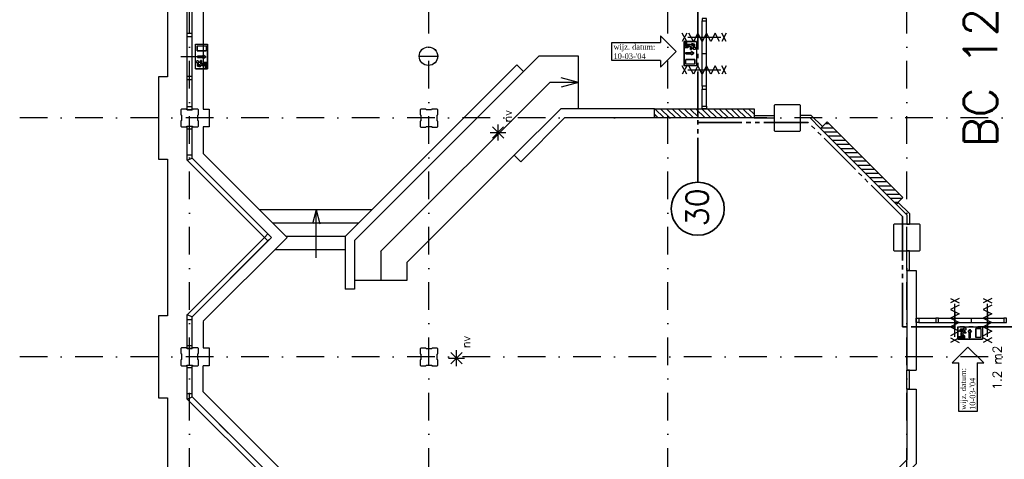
# Model space of a CAD drawing. Extents: x 36324 to 146208, y -50294 to 26426.
# Tile 2 of 39: x 36324 to 58564, y -26520 to -16580. Entities that reach past the tile are written whole.
import ezdxf
from ezdxf.enums import TextEntityAlignment as Align

# ---------------------------------------------------------------- set-up
doc = ezdxf.new("R2010")
doc.units = 0
doc.header["$LTSCALE"] = 100
doc.linetypes.add('B0302', pattern=[12.5, 6.25, -3.125, 0, -3.125])
doc.linetypes.add('B0804', pattern=[15, 10, -1, 1, -1, 1, -1])
for name, color, linetype in [('Bouwkundig', 253, 'CONTINUOUS'), ('Bouwkundig hatch', 254, 'CONTINUOUS'), ('Bouwkundig tekst', 252, 'CONTINUOUS'), ('Stramien', 252, 'B0302')]:
    doc.layers.add(name, color=color, linetype=linetype)
doc.layers.add('brandscheiding', color=40, linetype='B0804', lineweight=35)
doc.styles.add('bouwk tekst', font='romans.shx')
doc.styles.get("Standard").update_dxf_attribs({"font": 'romans.shx'})

msp = doc.modelspace()

# ---------------------------------------------------------------- hatches: boundary and pattern name
at = {"layer": 'Bouwkundig hatch', "linetype": 'Continuous'}
h = msp.add_hatch(dxfattribs=at)
h.set_pattern_fill('ANSI31', color=256, scale=750, angle=90, style=0)
h.set_pattern_definition([(135, (55777.52, -168084.84), (-66.29126, -66.29126), [])])
h.paths.add_polyline_path([(50662.8, -18592.7), (50662.8, -18802.7), (52912.8, -18802.7), (52912.8, -18592.7)])
h = msp.add_hatch(dxfattribs=at)
h.set_pattern_fill('ANSI31', color=256, scale=750, angle=135, style=0)
h.set_pattern_definition([(180, (55777.52, -168084.84), (-2e-14, -93.75), [])])
h.paths.add_polyline_path([(54562.8, -18891.7), (54414.8, -19040.2), (56125.8, -20751.7), (56274.8, -20603.2)])

# ---------------------------------------------------------------- linework, layer by layer
at = {"layer": 'Bouwkundig', "linetype": 'Continuous'}
for p, q in [((39662.3, -14333.2), (39662.3, -17873.2)), ((40106.3, -18618.2), (40106.3, -15229.2)), ((40220.3, -18618.2), (40220.3, -15276.2)), ((40470.3, -15330.2), (40470.3, -18603.2)), ((40220.3, -16896.2), (40106.3, -16896.2)), ((40106.3, -16963.2), (40220.3, -16963.2)), ((49696.3, -17506.6), (49696.3, -17094.6)), ((49696.3, -17094.6), (50801.3, -17094.6)), ((50801.3, -16944.6), (51152.3, -17300.6)), ((50801.3, -16944.6), (50801.3, -17094.6)), ((51333.9, -17070.8), (51333.9, -17625.7)), ((51611.3, -17070.8), (51333.9, -17070.8)), ((51384.8, -17080), (51361.6, -17080)), ((51361.6, -17080), (51361.6, -17167.9)), ((51384.8, -17144.8), (51384.8, -17080)), ((51565.1, -17130.9), (51505, -17115.9)), ((51505, -17139.7), (51505, -17115.9)), ((51611.3, -17070.8), (51611.3, -17625.7)), ((40292.3, -17690.7), (40292.3, -17135.8)), ((40292.3, -17135.8), (40569.8, -17135.8)), ((40329.3, -17172.8), (40532.8, -17172.8)), ((40329.3, -17172.8), (40329.3, -17283.8)), ((40329.3, -17283.8), (40532.8, -17283.8)), ((40532.8, -17172.8), (40532.8, -17283.8)), ((40569.8, -17690.7), (40569.8, -17135.8)), ((51152.3, -17300.6), (50801.3, -17656.6)), ((51338.5, -17218.8), (51338.5, -17195.6)), ((51338.5, -17195.6), (51400, -17195.6)), ((51407.9, -17218.8), (51338.5, -17218.8)), ((51361.6, -17167.9), (51435.6, -17167.9)), ((51369, -17326), (51498.4, -17326)), ((51473.6, -17144.8), (51384.8, -17144.8)), ((51435.6, -17167.9), (51400, -17195.6)), ((51459.3, -17178.8), (51407.9, -17218.8)), ((51506.2, -17200.3), (51459.1, -17178.9)), ((51506.2, -17200.3), (51472.6, -17200.3)), ((51472.6, -17255.8), (51472.6, -17200.3)), ((51472.6, -17255.8), (51495.7, -17255.8)), ((51542, -17175.9), (51473.6, -17144.8)), ((51529.3, -17223.4), (51495.7, -17223.4)), ((51495.7, -17255.8), (51495.7, -17223.4)), ((51553.9, -17339.9), (51498.4, -17302.9)), ((51498.4, -17302.9), (51498.4, -17326)), ((51498.4, -17376.9), (51553.9, -17339.9)), ((51542, -17149), (51505, -17139.7)), ((51542, -17149), (51542, -17175.9)), ((51565.1, -17191.9), (51565.1, -17130.9)), ((39963.2, -17413.2), (40363.5, -17413.2)), ((40338.6, -17569.6), (40338.6, -17630.6)), ((40341.5, -17407.7), (40471, -17407.7)), ((40341.5, -17435.5), (40471, -17435.5)), ((40374.4, -17538.1), (40407.9, -17538.1)), ((40397.5, -17561.2), (40431.1, -17561.2)), ((40397.5, -17561.2), (40444.5, -17582.6)), ((40407.9, -17505.7), (40407.9, -17538.1)), ((40431.1, -17505.7), (40407.9, -17505.7)), ((40431.1, -17505.7), (40431.1, -17561.2)), ((40444.4, -17582.7), (40495.8, -17542.7)), ((40468.1, -17593.6), (40503.7, -17565.8)), ((40471, -17384.6), (40526.4, -17421.6)), ((40471, -17407.7), (40471, -17384.6)), ((40526.4, -17421.6), (40471, -17458.6)), ((40471, -17458.6), (40471, -17435.5)), ((40495.8, -17542.7), (40565.2, -17542.7)), ((40565.2, -17565.8), (40503.7, -17565.8)), ((40565.2, -17542.7), (40565.2, -17565.8)), ((45347.3, -17406.2), (45766.3, -17406.2)), ((50801.3, -17506.6), (49696.3, -17506.6)), ((50801.3, -17506.6), (50801.3, -17656.6)), ((51369, -17353.7), (51498.4, -17353.7)), ((51574.4, -17477.7), (51370.9, -17477.7)), ((51370.9, -17588.7), (51370.9, -17477.7)), ((51498.4, -17353.7), (51498.4, -17376.9)), ((51574.4, -17588.7), (51574.4, -17477.7)), ((40292.3, -17690.7), (40569.8, -17690.7)), ((40338.6, -17630.6), (40398.7, -17645.6)), ((40361.7, -17612.5), (40361.7, -17585.6)), ((40361.7, -17585.6), (40430.1, -17616.7)), ((40361.7, -17612.5), (40398.7, -17621.8)), ((40398.7, -17621.8), (40398.7, -17645.6)), ((40430.1, -17616.7), (40518.9, -17616.7)), ((40542, -17593.6), (40468.1, -17593.6)), ((40518.9, -17616.7), (40518.9, -17681.4)), ((40518.9, -17681.4), (40542, -17681.4)), ((40542, -17681.4), (40542, -17593.6)), ((51611.3, -17625.7), (51333.9, -17625.7)), ((51574.4, -17588.7), (51370.9, -17588.7)), ((39662.3, -17873.2), (39462.3, -17873.2)), ((39462.3, -17873.2), (39462.3, -19733.2)), ((40220.3, -17863.2), (40106.3, -17863.2)), ((40106.3, -17930.2), (40220.3, -17930.2)), ((40220.3, -18551.2), (40106.3, -18551.2)), ((40106.3, -18618.2), (40220.3, -18618.2)), ((40470.3, -18603.2), (40604.3, -18603.2)), ((40604.3, -18603.2), (40604.3, -19003.2)), ((50662.3, -18593.2), (52912.3, -18593.2)), ((40106.3, -18988.2), (40220.3, -18988.2)), ((40106.3, -19757.2), (40106.3, -18988.2)), ((40220.3, -19055.2), (40106.3, -19055.2)), ((40220.3, -19709.7), (40220.3, -18988.2)), ((40604.3, -19003.2), (40470.3, -19003.2)), ((40470.3, -19003.2), (40470.3, -19606.2)), ((47256, -19257.6), (47000.3, -19001.8)), ((47000.3, -19257.6), (47254.7, -19003.1)), ((47128.4, -19311.2), (47128.4, -18949.5)), ((46947.6, -19130.3), (47307.4, -19130.3)), ((39462.3, -19733.2), (39662.3, -19733.2)), ((39662.3, -19733.2), (39662.3, -23273.2)), ((40220.3, -19642.7), (40106.3, -19642.7)), ((40106.3, -19757.2), (40220.3, -19709.7)), ((40106.3, -19756.7), (41852.3, -21503.2)), ((40220.3, -19709.7), (41932.1, -21422)), ((40470.3, -19606.2), (42366.3, -21503.2)), ((40106.3, -23249.7), (41852.3, -21503.2)), ((40220.3, -23296.7), (42013.3, -21503.2)), ((42366.3, -21503.2), (40470.3, -23400.2)), ((41932.3, -21421.7), (41851.3, -21502.2)), ((41851.3, -21502.2), (41932.3, -21583.7)), ((42013.3, -21503.2), (41932.3, -21421.7)), ((41932.3, -21583.7), (42013.3, -21503.2)), ((40220.3, -23296.7), (41932.3, -21583.7)), ((39662.3, -23273.2), (39462.3, -23273.2)), ((39462.3, -23273.2), (39462.3, -25133.2)), ((40106.3, -23249.2), (40220.3, -23296.2)), ((40106.3, -24018.2), (40106.3, -23249.2)), ((40220.3, -24018.2), (40220.3, -23296.2)), ((40220.3, -23363.2), (40106.3, -23363.7)), ((40470.3, -23403.2), (40470.3, -24003.2)), ((57513.9, -23527.5), (58068.8, -23527.5)), ((57513.9, -23527.5), (57513.9, -23804.9)), ((57574, -23573.7), (57559, -23633.8)), ((57635, -23573.7), (57574, -23573.7)), ((58031.8, -23564.5), (57920.8, -23564.5)), ((57920.8, -23564.5), (57920.8, -23767.9)), ((58031.8, -23564.5), (58031.8, -23767.9)), ((58068.8, -23527.5), (58068.8, -23804.9)), ((57587.9, -23754.1), (57523.2, -23754.1)), ((57523.2, -23754.1), (57523.2, -23777.2)), ((57523.2, -23777.2), (57611, -23777.2)), ((57582.8, -23633.8), (57559, -23633.8)), ((57592.1, -23596.9), (57582.8, -23633.8)), ((57619, -23596.9), (57587.9, -23665.3)), ((57587.9, -23665.3), (57587.9, -23754.1)), ((57592.1, -23596.9), (57619, -23596.9)), ((57611, -23777.2), (57611, -23703.2)), ((57611, -23703.2), (57638.8, -23738.9)), ((57621.9, -23679.5), (57661.9, -23730.9)), ((57643.4, -23632.6), (57622, -23679.7)), ((57638.8, -23800.3), (57638.8, -23738.9)), ((57643.4, -23632.6), (57643.4, -23666.2)), ((57698.9, -23666.2), (57643.4, -23666.2)), ((57661.9, -23730.9), (57661.9, -23800.3)), ((57666.5, -23609.5), (57666.5, -23643.1)), ((57698.9, -23643.1), (57666.5, -23643.1)), ((57698.9, -23666.2), (57698.9, -23643.1)), ((57783, -23584.9), (57746, -23640.4)), ((57746, -23640.4), (57769.1, -23640.4)), ((57769.1, -23769.9), (57769.1, -23640.4)), ((57820, -23640.4), (57783, -23584.9)), ((57796.8, -23640.4), (57820, -23640.4)), ((57796.8, -23769.9), (57796.8, -23640.4)), ((58031.8, -23767.9), (57920.8, -23767.9)), ((40220.3, -23951.2), (40106.3, -23951.2)), ((40106.3, -24018.2), (40220.3, -24018.2)), ((40470.3, -24003.2), (40604.3, -24003.2)), ((40604.3, -24003.2), (40604.3, -24403.2)), ((57387.7, -24337.5), (57743.7, -23986.5)), ((57513.9, -23804.9), (58068.8, -23804.9)), ((57661.9, -23800.3), (57638.8, -23800.3)), ((57743.7, -23986.5), (58099.7, -24337.5)), ((46007.7, -24233.8), (46367.6, -24233.8)), ((46316.2, -24361), (46060.4, -24105.3)), ((46060.4, -24361), (46314.9, -24106.6)), ((46188.6, -24414.7), (46188.6, -24053)), ((40106.3, -24388.2), (40220.3, -24388.2)), ((40106.3, -25157.2), (40106.3, -24388.2)), ((40220.3, -24455.2), (40106.3, -24455.2)), ((40220.3, -25110.2), (40220.3, -24388.2)), ((40470.3, -24993.7), (40470.3, -24403.2)), ((40604.3, -24403.2), (40470.3, -24403.2)), ((57387.7, -24337.5), (57537.7, -24337.5)), ((57537.7, -25442.5), (57537.7, -24337.5)), ((57949.7, -24337.5), (58099.7, -24337.5)), ((57949.7, -24337.5), (57949.7, -25442.5)), ((40220.3, -25043.2), (40106.3, -25042.7)), ((40106.3, -25157.2), (40220.3, -25110.2)), ((40220.3, -25109.7), (42013.3, -26903.2)), ((42366.3, -26890.7), (40470.3, -24993.7)), ((39462.3, -25133.2), (39662.3, -25133.2)), ((39662.3, -25133.2), (39662.3, -28673.2)), ((40106.3, -25156.7), (41852.3, -26903.2)), ((41036.3, -25925.2), (40623.3, -25512.7)), ((57949.7, -25442.5), (57537.7, -25442.5))]:
    msp.add_line(p, q, dxfattribs=at)
for points in [[(51738.6, -16550.4), (51738.6, -16610.1), (51837.6, -16610.1), (51837.6, -16550.4)], [(51565.1, -17191.9), (51558.4, -17192.5), (51548.5, -17196), (51543, -17199.5), (51539.1, -17203), (51534.3, -17209.1), (51531.2, -17215.5), (51529.8, -17220.4), (51528.9, -17223.4), (51495.7, -17223.4), (51495.7, -17255.8), (51472.6, -17255.8), (51472.6, -17200.3), (51506.2, -17200.3), (51459.1, -17178.9), (51407.9, -17218.8), (51338.5, -17218.8), (51338.5, -17195.6), (51400, -17195.6), (51435.6, -17167.9), (51361.6, -17167.9), (51361.6, -17080), (51384.8, -17080), (51384.8, -17144.8), (51473.6, -17144.8), (51542, -17175.9), (51542, -17149), (51505, -17139.7), (51505, -17115.9), (51565.1, -17130.9)], [(40338.6, -17569.6), (40345.3, -17569), (40355.2, -17565.5), (40360.7, -17562), (40364.6, -17558.5), (40369.4, -17552.4), (40372.5, -17546), (40373.9, -17541.1), (40374.8, -17538.1), (40407.9, -17538.1), (40407.9, -17505.7), (40431.1, -17505.7), (40431.1, -17561.2), (40397.5, -17561.2), (40444.5, -17582.6), (40495.8, -17542.7), (40565.2, -17542.7), (40565.2, -17565.8), (40503.7, -17565.8), (40468.1, -17593.6), (40542, -17593.6), (40542, -17681.4), (40518.9, -17681.4), (40518.9, -17616.7), (40430.1, -17616.7), (40361.7, -17585.6), (40361.7, -17612.5), (40398.7, -17621.8), (40398.7, -17645.6), (40338.6, -17630.6)], [(51738.6, -18086.4), (51738.6, -18150.2), (51837.6, -18150.2), (51837.6, -18086.4)], [(51738.6, -18593.2), (51738.6, -18533.5), (51837.6, -18533.5), (51837.6, -18593.2)], [(56572.3, -23328.5), (56632.1, -23328.5), (56632.1, -23427.5), (56572.3, -23427.5)], [(57079.2, -23328.5), (57015.3, -23328.5), (57015.3, -23427.5), (57079.2, -23427.5)], [(58615.2, -23328.5), (58555.5, -23328.5), (58555.5, -23427.5), (58615.2, -23427.5)], [(57635, -23573.7), (57635.6, -23580.4), (57639.1, -23590.4), (57642.6, -23595.9), (57646.1, -23599.8), (57652.2, -23604.5), (57658.6, -23607.6), (57663.5, -23609), (57666.5, -23609.9), (57666.5, -23643.1), (57698.9, -23643.1), (57698.9, -23666.2), (57643.4, -23666.2), (57643.4, -23632.6), (57622, -23679.7), (57661.9, -23730.9), (57661.9, -23800.3), (57638.8, -23800.3), (57638.8, -23738.9), (57611, -23703.2), (57611, -23777.2), (57523.2, -23777.2), (57523.2, -23754.1), (57587.9, -23754.1), (57587.9, -23665.3), (57619, -23596.9), (57592.1, -23596.9), (57582.8, -23633.8), (57559, -23633.8), (57574, -23573.7)]]:
    msp.add_lwpolyline(points, close=True, dxfattribs=at)
for points in [[(51738.6, -18086.4), (51738.6, -16610.1)], [(51837.6, -18086.4), (51837.6, -16610.1)], [(51390.3, -17076.2), (51290.3, -16882.7)], [(51390.3, -16882.7), (51290.3, -17076.2)], [(52134.3, -17076.2), (52035.3, -16882.7), (51936.3, -17076.2), (51837.3, -16882.7), (51738.3, -17076.2), (51639.3, -16882.7), (51540.3, -17076.2), (51441.3, -16882.7)], [(52285.3, -17076.2), (52185.3, -16882.7)], [(52285.3, -16882.7), (52185.3, -17076.2)], [(51333.9, -17070.8), (51611.3, -17070.8), (51611.3, -17625.7), (51333.9, -17625.7), (51333.9, -17070.8)], [(51361.6, -17080), (51384.8, -17080), (51384.8, -17144.8), (51473.6, -17144.8), (51542, -17175.9), (51542, -17149), (51505, -17139.7), (51505, -17115.9), (51565.1, -17130.9), (51565.1, -17191.9), (51559.3, -17192.4), (51556.8, -17192.9), (51554.2, -17193.6), (51551.5, -17194.6), (51548, -17196.2), (51545.3, -17197.8), (51543.4, -17199.1), (51541.1, -17201.1), (51539.2, -17202.9), (51536.7, -17205.7), (51534.8, -17208.4), (51533, -17211.4), (51531.7, -17214.4), (51530.3, -17218.5), (51529.6, -17221.4), (51528.9, -17223.4), (51495.7, -17223.4), (51495.7, -17255.8), (51472.6, -17255.8), (51472.6, -17200.3), (51506.2, -17200.3), (51459.1, -17178.9), (51407.9, -17218.8), (51338.5, -17218.8), (51338.5, -17195.6), (51400, -17195.6), (51435.6, -17167.9), (51361.6, -17167.9), (51361.6, -17080)], [(51415.3, -16979.2), (52160.3, -16979.2)], [(51588.3, -16979.2), (51788.3, -16979.2), (51988.3, -16979.2)], [(40569.8, -17690.7), (40292.3, -17690.7), (40292.3, -17135.8), (40569.8, -17135.8), (40569.8, -17690.7)], [(40532.8, -17283.8), (40329.3, -17283.8), (40329.3, -17172.8), (40532.8, -17172.8), (40532.8, -17283.8)], [(51369, -17353.7), (51369, -17326), (51498.4, -17326), (51498.4, -17302.9), (51553.9, -17339.9), (51498.4, -17376.9), (51498.4, -17353.7), (51369, -17353.7)], [(51565.1, -17191.9), (51564.7, -17191.9), (51564.3, -17191.9), (51563.9, -17191.9), (51563.5, -17191.9), (51563.1, -17192), (51562.7, -17192), (51562.3, -17192), (51561.9, -17192), (51561.4, -17192.1), (51561, -17192.1), (51560.6, -17192.2), (51560.2, -17192.2), (51559.8, -17192.3), (51559.4, -17192.4), (51559, -17192.4), (51558.6, -17192.5), (51558.2, -17192.6), (51557.8, -17192.6), (51557.4, -17192.7), (51557, -17192.8), (51556.6, -17192.9), (51556.2, -17193), (51555.8, -17193.1), (51555.5, -17193.2), (51555.1, -17193.3), (51554.7, -17193.4), (51554.3, -17193.6), (51553.9, -17193.7), (51553.5, -17193.8), (51553.1, -17193.9), (51552.7, -17194.1), (51552.4, -17194.2), (51552, -17194.4), (51551.6, -17194.5), (51551.2, -17194.7), (51550.9, -17194.8), (51550.5, -17195), (51550.1, -17195.2), (51549.7, -17195.3), (51549.4, -17195.5), (51549, -17195.7), (51548.6, -17195.9), (51548.3, -17196.1), (51547.9, -17196.2), (51547.6, -17196.4), (51547.2, -17196.6), (51546.9, -17196.8), (51546.5, -17197.1), (51546.2, -17197.3), (51545.8, -17197.5), (51545.5, -17197.7), (51545.1, -17197.9), (51544.8, -17198.2), (51544.5, -17198.4), (51544.1, -17198.6), (51543.8, -17198.9), (51543.5, -17199.1), (51543.1, -17199.3), (51542.8, -17199.6), (51542.5, -17199.8), (51542.2, -17200.1), (51541.9, -17200.4), (51541.6, -17200.6), (51541.3, -17200.9), (51541, -17201.2), (51540.7, -17201.4), (51540.4, -17201.7), (51540.1, -17202), (51539.8, -17202.3), (51539.5, -17202.6), (51539.2, -17202.9), (51538.9, -17203.1), (51538.6, -17203.4), (51538.4, -17203.7), (51538.1, -17204), (51537.8, -17204.4), (51537.6, -17204.7), (51537.3, -17205), (51537, -17205.3), (51536.8, -17205.6), (51536.5, -17205.9), (51536.3, -17206.3), (51536, -17206.6), (51535.8, -17206.9), (51535.6, -17207.2), (51535.3, -17207.6), (51535.1, -17207.9), (51534.9, -17208.2), (51534.7, -17208.6), (51534.4, -17208.9), (51534.2, -17209.3), (51534, -17209.6), (51533.8, -17210), (51533.6, -17210.3), (51533.4, -17210.7), (51533.2, -17211.1), (51533, -17211.4), (51532.8, -17211.8), (51532.7, -17212.1), (51532.5, -17212.5), (51532.3, -17212.9), (51532.2, -17213.2), (51532, -17213.6), (51531.8, -17214), (51531.7, -17214.4), (51531.5, -17214.7), (51531.4, -17215.1), (51531.2, -17215.5), (51531.1, -17215.9), (51531, -17216.3), (51530.8, -17216.7), (51530.7, -17217), (51530.6, -17217.4), (51530.5, -17217.8), (51530.3, -17218.2), (51530.2, -17218.6), (51530.1, -17219), (51530, -17219.4), (51529.9, -17219.8), (51529.8, -17220.2), (51529.8, -17220.6), (51529.7, -17221), (51529.6, -17221.4), (51529.5, -17221.8), (51529.5, -17222.2), (51529.4, -17222.6), (51529.3, -17223), (51529.3, -17223.4)], [(51584.7, -17247.6), (51583.7, -17248.6), (51582.7, -17249.5), (51581.6, -17250.3), (51580.5, -17251.1), (51579.4, -17251.8), (51578.2, -17252.5), (51577, -17253.1), (51575.7, -17253.6), (51574.5, -17254.1), (51573.2, -17254.6), (51571.8, -17254.9), (51570.5, -17255.2), (51569.2, -17255.5), (51567.8, -17255.6), (51566.5, -17255.7), (51565.1, -17255.8), (51563.7, -17255.7), (51562.4, -17255.6), (51561, -17255.5), (51559.7, -17255.2), (51558.4, -17254.9), (51557.1, -17254.6), (51555.8, -17254.1), (51554.5, -17253.6), (51553.2, -17253.1), (51552, -17252.5), (51550.8, -17251.8), (51549.7, -17251.1), (51548.6, -17250.3), (51547.5, -17249.5), (51546.5, -17248.6), (51545.5, -17247.6), (51544.5, -17246.6), (51543.7, -17245.6), (51542.8, -17244.5), (51542, -17243.4), (51541.3, -17242.3), (51540.6, -17241.1), (51540, -17239.9), (51539.5, -17238.6), (51539, -17237.4), (51538.6, -17236.1), (51538.2, -17234.8), (51537.9, -17233.4), (51537.7, -17232.1), (51537.5, -17230.7), (51537.4, -17229.4), (51537.4, -17228), (51537.4, -17226.7), (51537.5, -17225.3), (51537.7, -17223.9), (51537.9, -17222.6), (51538.2, -17221.3), (51538.6, -17220), (51539, -17218.7), (51539.5, -17217.4), (51540, -17216.2), (51540.6, -17214.9), (51541.3, -17213.7), (51542, -17212.6), (51542.8, -17211.5), (51543.7, -17210.4), (51544.5, -17209.4), (51545.5, -17208.4), (51546.5, -17207.5), (51547.5, -17206.6), (51548.6, -17205.7), (51549.7, -17204.9), (51550.8, -17204.2), (51552, -17203.5), (51553.2, -17202.9), (51554.5, -17202.4), (51555.8, -17201.9), (51557.1, -17201.5), (51558.4, -17201.1), (51559.7, -17200.8), (51561, -17200.6), (51562.4, -17200.4), (51563.7, -17200.3), (51565.1, -17200.3), (51566.5, -17200.3), (51567.8, -17200.4), (51569.2, -17200.6), (51570.5, -17200.8), (51571.8, -17201.1), (51573.2, -17201.5), (51574.5, -17201.9), (51575.7, -17202.4), (51577, -17202.9), (51578.2, -17203.5), (51579.4, -17204.2), (51580.5, -17204.9), (51581.6, -17205.7), (51582.7, -17206.6), (51583.7, -17207.5), (51584.7, -17208.4), (51585.7, -17209.4), (51586.6, -17210.4), (51587.4, -17211.5), (51588.2, -17212.6), (51588.9, -17213.8), (51589.6, -17214.9), (51590.2, -17216.2), (51590.7, -17217.4), (51591.2, -17218.7), (51591.7, -17220), (51592, -17221.3), (51592.3, -17222.6), (51592.5, -17223.9), (51592.7, -17225.3), (51592.8, -17226.7), (51592.8, -17228), (51592.8, -17229.4), (51592.7, -17230.7), (51592.5, -17232.1), (51592.3, -17233.4), (51592, -17234.8), (51591.7, -17236.1), (51591.2, -17237.4), (51590.7, -17238.6), (51590.2, -17239.9), (51589.6, -17241.1), (51588.9, -17242.3), (51588.2, -17243.4), (51587.4, -17244.5), (51586.6, -17245.6), (51585.7, -17246.6), (51584.7, -17247.6)], [(51569.2, -17200.6), (51573.8, -17201.7), (51579, -17204), (51582.8, -17206.7), (51585.4, -17209), (51588.3, -17212.8), (51590.4, -17216.7), (51592.3, -17222.3), (51592.8, -17229.7), (51591.7, -17235.9), (51590.1, -17240), (51589, -17242.1), (51587.3, -17244.7), (51585.5, -17246.9), (51582.1, -17250), (51578.5, -17252.3), (51574.2, -17254.2), (51568.5, -17255.6), (51564.2, -17255.7), (51560.7, -17255.4), (51555.1, -17253.9), (51551.6, -17252.3), (51547.3, -17249.3), (51543.1, -17244.9), (51541.2, -17242.1), (51539.1, -17237.7), (51537.9, -17233.3), (51537.4, -17226.6), (51538.4, -17220.5), (51540, -17216.3), (51541.8, -17213), (51544.1, -17209.8), (51547.6, -17206.5), (51551.5, -17203.8), (51554.8, -17202.3), (51559, -17200.9), (51561.8, -17200.5), (51566.4, -17200.3), (51569.2, -17200.6)], [(40319, -17513.8), (40320, -17512.9), (40321, -17512), (40322.1, -17511.2), (40323.2, -17510.4), (40324.3, -17509.7), (40325.5, -17509), (40326.7, -17508.4), (40328, -17507.8), (40329.2, -17507.3), (40330.5, -17506.9), (40331.8, -17506.6), (40333.2, -17506.3), (40334.5, -17506), (40335.9, -17505.9), (40337.2, -17505.8), (40338.6, -17505.7), (40339.9, -17505.8), (40341.3, -17505.9), (40342.7, -17506), (40344, -17506.3), (40345.3, -17506.6), (40346.6, -17506.9), (40347.9, -17507.3), (40349.2, -17507.8), (40350.4, -17508.4), (40351.7, -17509), (40352.8, -17509.7), (40354, -17510.4), (40355.1, -17511.2), (40356.2, -17512), (40357.2, -17512.9), (40358.2, -17513.8), (40359.1, -17514.8), (40360, -17515.9), (40360.9, -17516.9), (40361.7, -17518.1), (40362.4, -17519.2), (40363.1, -17520.4), (40363.7, -17521.6), (40364.2, -17522.9), (40364.7, -17524.1), (40365.1, -17525.4), (40365.5, -17526.7), (40365.8, -17528.1), (40366, -17529.4), (40366.2, -17530.7), (40366.3, -17532.1), (40366.3, -17533.5), (40366.3, -17534.8), (40366.2, -17536.2), (40366, -17537.5), (40365.8, -17538.9), (40365.5, -17540.2), (40365.1, -17541.5), (40364.7, -17542.8), (40364.2, -17544.1), (40363.7, -17545.3), (40363.1, -17546.5), (40362.4, -17547.7), (40361.7, -17548.9), (40360.9, -17550), (40360, -17551.1), (40359.1, -17552.1), (40358.2, -17553.1), (40357.2, -17554), (40356.2, -17554.9), (40355.1, -17555.7), (40354, -17556.5), (40352.8, -17557.3), (40351.7, -17557.9), (40350.4, -17558.5), (40349.2, -17559.1), (40347.9, -17559.6), (40346.6, -17560), (40345.3, -17560.4), (40344, -17560.7), (40342.7, -17560.9), (40341.3, -17561.1), (40339.9, -17561.2), (40338.6, -17561.2), (40337.2, -17561.2), (40335.9, -17561.1), (40334.5, -17560.9), (40333.2, -17560.7), (40331.8, -17560.4), (40330.5, -17560), (40329.2, -17559.6), (40328, -17559.1), (40326.7, -17558.5), (40325.5, -17557.9), (40324.3, -17557.3), (40323.2, -17556.5), (40322.1, -17555.7), (40321, -17554.9), (40320, -17554), (40319, -17553.1), (40318, -17552.1), (40317.1, -17551.1), (40316.3, -17550), (40315.5, -17548.9), (40314.8, -17547.7), (40314.1, -17546.5), (40313.5, -17545.3), (40313, -17544.1), (40312.5, -17542.8), (40312, -17541.5), (40311.7, -17540.2), (40311.4, -17538.9), (40311.1, -17537.5), (40311, -17536.2), (40310.9, -17534.8), (40310.8, -17533.5), (40310.9, -17532.1), (40311, -17530.7), (40311.1, -17529.4), (40311.4, -17528.1), (40311.7, -17526.7), (40312, -17525.4), (40312.5, -17524.1), (40313, -17522.8), (40313.5, -17521.6), (40314.1, -17520.4), (40314.8, -17519.2), (40315.5, -17518.1), (40316.3, -17516.9), (40317.1, -17515.9), (40318, -17514.8), (40319, -17513.8)], [(40334.5, -17560.9), (40329.9, -17559.8), (40324.7, -17557.5), (40320.9, -17554.8), (40318.3, -17552.4), (40315.4, -17548.7), (40313.3, -17544.8), (40311.4, -17539.1), (40310.9, -17531.8), (40312, -17525.6), (40313.6, -17521.5), (40314.7, -17519.4), (40316.4, -17516.8), (40318.2, -17514.6), (40321.6, -17511.5), (40325.2, -17509.2), (40329.5, -17507.3), (40335.2, -17505.9), (40339.4, -17505.7), (40343, -17506.1), (40348.6, -17507.6), (40352.1, -17509.2), (40356.4, -17512.2), (40360.6, -17516.6), (40362.5, -17519.4), (40364.6, -17523.8), (40365.8, -17528.2), (40366.3, -17534.9), (40365.3, -17540.9), (40363.7, -17545.2), (40361.9, -17548.5), (40359.5, -17551.6), (40356.1, -17555), (40352.2, -17557.6), (40348.9, -17559.2), (40344.7, -17560.5), (40341.9, -17561), (40337.3, -17561.2), (40334.5, -17560.9)], [(40542, -17681.4), (40518.9, -17681.4), (40518.9, -17616.7), (40430.1, -17616.7), (40361.7, -17585.6), (40361.7, -17612.5), (40398.7, -17621.8), (40398.7, -17645.6), (40338.6, -17630.6), (40338.6, -17569.6), (40344.4, -17569.1), (40346.9, -17568.6), (40349.5, -17567.9), (40352.2, -17566.9), (40355.7, -17565.3), (40358.4, -17563.6), (40360.3, -17562.3), (40362.6, -17560.4), (40364.5, -17558.6), (40367, -17555.8), (40368.9, -17553.1), (40370.7, -17550), (40372, -17547.1), (40373.4, -17543), (40374.1, -17540), (40374.8, -17538.1), (40407.9, -17538.1), (40407.9, -17505.7), (40431.1, -17505.7), (40431.1, -17561.2), (40397.5, -17561.2), (40444.5, -17582.6), (40495.8, -17542.7), (40565.2, -17542.7), (40565.2, -17565.8), (40503.7, -17565.8), (40468.1, -17593.6), (40542, -17593.6), (40542, -17681.4)], [(40338.6, -17569.6), (40339, -17569.6), (40339.4, -17569.6), (40339.8, -17569.6), (40340.2, -17569.5), (40340.6, -17569.5), (40341, -17569.5), (40341.4, -17569.5), (40341.8, -17569.4), (40342.2, -17569.4), (40342.6, -17569.4), (40343.1, -17569.3), (40343.5, -17569.3), (40343.9, -17569.2), (40344.3, -17569.1), (40344.7, -17569.1), (40345.1, -17569), (40345.5, -17568.9), (40345.9, -17568.8), (40346.3, -17568.8), (40346.7, -17568.7), (40347.1, -17568.6), (40347.5, -17568.5), (40347.8, -17568.4), (40348.2, -17568.3), (40348.6, -17568.2), (40349, -17568), (40349.4, -17567.9), (40349.8, -17567.8), (40350.2, -17567.7), (40350.6, -17567.5), (40350.9, -17567.4), (40351.3, -17567.3), (40351.7, -17567.1), (40352.1, -17567), (40352.5, -17566.8), (40352.8, -17566.6), (40353.2, -17566.5), (40353.6, -17566.3), (40354, -17566.2), (40354.3, -17566), (40354.7, -17565.8), (40355.1, -17565.6), (40355.4, -17565.4), (40355.8, -17565.2), (40356.1, -17565), (40356.5, -17564.8), (40356.8, -17564.6), (40357.2, -17564.4), (40357.5, -17564.2), (40357.9, -17564), (40358.2, -17563.8), (40358.6, -17563.6), (40358.9, -17563.3), (40359.2, -17563.1), (40359.6, -17562.9), (40359.9, -17562.6), (40360.2, -17562.4), (40360.5, -17562.1), (40360.9, -17561.9), (40361.2, -17561.6), (40361.5, -17561.4), (40361.8, -17561.1), (40362.1, -17560.9), (40362.4, -17560.6), (40362.7, -17560.3), (40363, -17560), (40363.3, -17559.8), (40363.6, -17559.5), (40363.9, -17559.2), (40364.2, -17558.9), (40364.5, -17558.6), (40364.8, -17558.3), (40365.1, -17558), (40365.3, -17557.7), (40365.6, -17557.4), (40365.9, -17557.1), (40366.1, -17556.8), (40366.4, -17556.5), (40366.7, -17556.2), (40366.9, -17555.9), (40367.2, -17555.6), (40367.4, -17555.2), (40367.7, -17554.9), (40367.9, -17554.6), (40368.1, -17554.2), (40368.4, -17553.9), (40368.6, -17553.6), (40368.8, -17553.2), (40369, -17552.9), (40369.2, -17552.5), (40369.5, -17552.2), (40369.7, -17551.8), (40369.9, -17551.5), (40370.1, -17551.1), (40370.3, -17550.8), (40370.5, -17550.4), (40370.7, -17550.1), (40370.8, -17549.7), (40371, -17549.3), (40371.2, -17549), (40371.4, -17548.6), (40371.5, -17548.2), (40371.7, -17547.9), (40371.9, -17547.5), (40372, -17547.1), (40372.2, -17546.7), (40372.3, -17546.4), (40372.5, -17546), (40372.6, -17545.6), (40372.7, -17545.2), (40372.9, -17544.8), (40373, -17544.4), (40373.1, -17544), (40373.2, -17543.7), (40373.3, -17543.3), (40373.5, -17542.9), (40373.6, -17542.5), (40373.7, -17542.1), (40373.8, -17541.7), (40373.8, -17541.3), (40373.9, -17540.9), (40374, -17540.5), (40374.1, -17540.1), (40374.2, -17539.7), (40374.2, -17539.3), (40374.3, -17538.9), (40374.3, -17538.5), (40374.4, -17538.1)], [(40341.5, -17407.7), (40341.5, -17435.5), (40471, -17435.5), (40471, -17458.6), (40526.4, -17421.6), (40471, -17384.6), (40471, -17407.7), (40341.5, -17407.7)], [(47704.3, -17751.7), (48052.3, -17403.2)], [(48946.3, -18593.2), (48946.3, -17403.2), (48052.3, -17403.2)], [(51370.9, -17477.7), (51574.4, -17477.7), (51574.4, -17588.7), (51370.9, -17588.7), (51370.9, -17477.7)], [(51738.3, -17348.2), (51788.3, -17348.2), (51836.3, -17348.2)], [(47556.3, -17603.2), (43676.3, -21483.2)], [(47704.3, -17751.7), (43886.3, -21570.2)], [(47704.3, -17751.7), (47556.3, -17603.2)], [(51390.3, -17814.2), (51290.3, -17620.7)], [(51390.3, -17620.7), (51290.3, -17814.2)], [(51415.3, -17717.2), (52160.3, -17717.2)], [(52134.3, -17814.2), (52035.3, -17620.7), (51936.3, -17814.2), (51837.3, -17620.7), (51738.3, -17814.2), (51639.3, -17620.7), (51540.3, -17814.2), (51441.3, -17620.7)], [(51588.3, -17717.2), (51788.3, -17717.2), (51988.3, -17717.2)], [(52285.3, -17814.2), (52185.3, -17620.7)], [(52285.3, -17620.7), (52185.3, -17814.2)], [(48299.3, -17998.2), (44476.3, -21821.2)], [(48946.3, -17998.2), (48299.3, -17998.2)], [(48946.3, -17998.2), (48554.3, -17893.2)], [(48946.3, -17998.2), (48554.3, -18103.2)], [(51738.6, -18533.5), (51738.6, -18150.2)], [(51837.6, -18533.5), (51837.6, -18150.2)], [(39962.8, -18988.2), (39977.8, -19003.2), (40092.8, -19003.2), (40100.8, -18988.2), (40225.8, -18988.2), (40230.8, -19003.2), (40347.8, -19003.2), (40362.8, -18988.2), (40362.8, -18869.2), (40347.8, -18861.2), (40347.8, -18736.2), (40362.8, -18731.2), (40362.8, -18618.2), (40347.8, -18603.2), (40232.8, -18603.2), (40224.8, -18618.2), (40099.8, -18618.2), (40094.8, -18603.2), (39977.8, -18603.2), (39962.8, -18618.2), (39962.8, -18729.2), (39977.8, -18737.2), (39977.8, -18862.2), (39962.8, -18867.2), (39962.8, -18988.2)], [(45367.1, -18992.2), (45382.1, -19007.2), (45497.1, -19007.2), (45505.1, -18992.2), (45630.1, -18992.2), (45635.1, -19007.2), (45752.1, -19007.2), (45767.1, -18992.2), (45767.1, -18873.2), (45752.1, -18865.2), (45752.1, -18740.2), (45767.1, -18735.2), (45767.1, -18622.2), (45752.1, -18607.2), (45637.1, -18607.2), (45629.1, -18622.2), (45504.1, -18622.2), (45499.1, -18607.2), (45382.1, -18607.2), (45367.1, -18622.2), (45367.1, -18733.2), (45382.1, -18741.2), (45382.1, -18866.2), (45367.1, -18871.2), (45367.1, -18992.2)], [(50662.3, -18593.2), (48546.3, -18593.2), (47494.3, -19644.7)], [(50662.3, -18803.2), (50662.3, -18593.2)], [(52912.3, -18593.2), (52912.3, -18803.2)], [(53362.3, -19088.2), (53377.3, -19103.2), (53947.3, -19103.2), (53962.3, -19088.2), (53962.3, -18518.2), (53947.3, -18503.2), (53377.3, -18503.2), (53362.3, -18518.2), (53362.3, -19088.2)], [(50662.3, -18803.2), (48632.3, -18803.2), (47642.3, -19793.2)], [(50662.3, -18743.2), (50662.3, -18803.2)], [(52912.3, -18803.2), (50662.3, -18803.2)], [(52912.3, -18743.2), (53362.3, -18743.2)], [(52912.3, -18743.2), (52912.3, -18803.2)], [(52912.3, -18803.2), (53362.3, -18803.2)], [(53362.3, -18743.2), (53362.3, -18803.2)], [(54456.3, -18998.2), (54200.3, -18743.2), (53962.3, -18743.2)], [(53962.3, -18803.2), (53962.3, -18743.2)], [(54414.3, -19040.7), (54176.3, -18803.2), (53962.3, -18803.2)], [(54562.3, -18892.2), (54414.3, -19040.7)], [(56274.3, -20603.7), (54562.3, -18892.2)], [(54414.3, -19040.7), (54456.3, -18998.2)], [(56125.3, -20752.2), (54414.3, -19040.7)], [(47494.3, -19644.7), (45076.3, -22063.2)], [(47642.3, -19793.2), (47494.3, -19644.7)], [(56274.3, -20603.7), (56125.3, -20752.2)], [(44276.3, -20883.2), (41746.3, -20883.2)], [(43022.3, -20883.2), (42937.3, -21197.2)], [(43022.3, -21964.2), (43022.3, -20883.2)], [(43022.3, -20883.2), (43106.3, -21197.2)], [(56125.3, -20752.2), (56168.3, -20710.2)], [(56125.3, -20752.2), (56362.3, -20990.2), (56362.3, -21203.2)], [(56168.3, -20710.2), (56422.3, -20965.2), (56422.3, -21203.2)], [(43976.3, -21183.2), (42046.3, -21183.2)], [(56062.3, -21788.2), (56077.3, -21803.2), (56647.3, -21803.2), (56662.3, -21788.2), (56662.3, -21218.2), (56647.3, -21203.2), (56077.3, -21203.2), (56062.3, -21218.2), (56062.3, -21788.2)], [(56362.3, -21203.2), (56422.3, -21203.2)], [(43676.3, -21483.2), (42346.3, -21483.2)], [(43676.3, -21483.2), (43676.3, -22670.2)], [(43886.3, -21570.2), (43886.3, -22670.2)], [(43676.3, -21783.2), (42086.3, -21783.2)], [(44488.3, -22470.2), (44488.3, -21821.2)], [(56422.3, -21803.2), (56362.3, -21803.2)], [(56362.3, -22253.2), (56362.3, -21803.2)], [(56422.3, -22253.2), (56422.3, -21803.2)], [(43886.3, -22470.2), (45076.3, -22470.2), (45076.3, -22063.2)], [(56362.3, -22253.2), (56362.3, -24503.2)], [(56362.3, -22253.2), (56572.3, -22253.2)], [(56422.3, -22253.2), (56362.3, -22253.2)], [(56572.3, -22253.2), (56572.3, -24503.2)], [(56573.3, -22253.2), (56573.3, -24503.2)], [(43886.3, -22670.2), (43676.3, -22670.2)], [(57545.8, -22880.7), (57352.3, -22980.7)], [(57352.3, -22880.7), (57545.8, -22980.7)], [(58283.8, -22880.7), (58090.3, -22980.7)], [(58090.3, -22880.7), (58283.8, -22980.7)], [(57545.8, -23031.7), (57352.3, -23130.7), (57545.8, -23229.7), (57352.3, -23328.7), (57545.8, -23427.7), (57352.3, -23526.7), (57545.8, -23625.7), (57352.3, -23724.7)], [(57448.8, -23750.7), (57448.8, -23005.7)], [(58283.8, -23031.7), (58090.3, -23130.7), (58283.8, -23229.7), (58090.3, -23328.7), (58283.8, -23427.7), (58090.3, -23526.7), (58283.8, -23625.7), (58090.3, -23724.7)], [(58186.8, -23750.7), (58186.8, -23005.7)], [(56632.1, -23328.5), (57015.3, -23328.5)], [(57079.2, -23328.5), (58555.5, -23328.5)], [(57448.8, -23178.2), (57448.8, -23378.2), (57448.8, -23578.2)], [(57817.8, -23328.2), (57817.8, -23378.2), (57817.8, -23427.2)], [(58186.8, -23178.2), (58186.8, -23378.2), (58186.8, -23578.2)], [(56632.1, -23427.5), (57015.3, -23427.5)], [(57079.2, -23427.5), (58555.5, -23427.5)], [(57513.9, -23804.9), (57513.9, -23527.5), (58068.8, -23527.5), (58068.8, -23804.9), (57513.9, -23804.9)], [(57523.2, -23777.2), (57523.2, -23754.1), (57587.9, -23754.1), (57587.9, -23665.3), (57619, -23596.9), (57592.1, -23596.9), (57582.8, -23633.8), (57559, -23633.8), (57574, -23573.7), (57635, -23573.7), (57635.5, -23579.6), (57636, -23582.1), (57636.7, -23584.6), (57637.7, -23587.3), (57639.3, -23590.8), (57641, -23593.6), (57642.2, -23595.4), (57644.2, -23597.8), (57646, -23599.6), (57648.8, -23602.1), (57651.5, -23604.1), (57654.5, -23605.8), (57657.5, -23607.2), (57661.6, -23608.6), (57664.6, -23609.2), (57666.5, -23609.9), (57666.5, -23643.1), (57698.9, -23643.1), (57698.9, -23666.2), (57643.4, -23666.2), (57643.4, -23632.6), (57622, -23679.7), (57661.9, -23730.9), (57661.9, -23800.3), (57638.8, -23800.3), (57638.8, -23738.9), (57611, -23703.2), (57611, -23777.2), (57523.2, -23777.2)], [(57635, -23573.7), (57635, -23574.1), (57635, -23574.5), (57635, -23575), (57635, -23575.4), (57635.1, -23575.8), (57635.1, -23576.2), (57635.1, -23576.6), (57635.2, -23577), (57635.2, -23577.4), (57635.2, -23577.8), (57635.3, -23578.2), (57635.3, -23578.6), (57635.4, -23579), (57635.5, -23579.4), (57635.5, -23579.8), (57635.6, -23580.2), (57635.7, -23580.6), (57635.7, -23581), (57635.8, -23581.4), (57635.9, -23581.8), (57636, -23582.2), (57636.1, -23582.6), (57636.2, -23583), (57636.3, -23583.4), (57636.4, -23583.8), (57636.5, -23584.2), (57636.7, -23584.6), (57636.8, -23584.9), (57636.9, -23585.3), (57637, -23585.7), (57637.2, -23586.1), (57637.3, -23586.5), (57637.5, -23586.9), (57637.6, -23587.2), (57637.8, -23587.6), (57637.9, -23588), (57638.1, -23588.4), (57638.3, -23588.7), (57638.4, -23589.1), (57638.6, -23589.5), (57638.8, -23589.8), (57639, -23590.2), (57639.2, -23590.6), (57639.4, -23590.9), (57639.5, -23591.3), (57639.8, -23591.6), (57640, -23592), (57640.2, -23592.3), (57640.4, -23592.7), (57640.6, -23593), (57640.8, -23593.4), (57641, -23593.7), (57641.3, -23594), (57641.5, -23594.4), (57641.7, -23594.7), (57642, -23595), (57642.2, -23595.4), (57642.4, -23595.7), (57642.7, -23596), (57643, -23596.3), (57643.2, -23596.6), (57643.5, -23597), (57643.7, -23597.3), (57644, -23597.6), (57644.3, -23597.9), (57644.5, -23598.2), (57644.8, -23598.5), (57645.1, -23598.8), (57645.4, -23599.1), (57645.7, -23599.4), (57646, -23599.6), (57646.3, -23599.9), (57646.6, -23600.2), (57646.9, -23600.5), (57647.2, -23600.7), (57647.5, -23601), (57647.8, -23601.3), (57648.1, -23601.5), (57648.4, -23601.8), (57648.7, -23602.1), (57649, -23602.3), (57649.4, -23602.6), (57649.7, -23602.8), (57650, -23603), (57650.3, -23603.3), (57650.7, -23603.5), (57651, -23603.7), (57651.4, -23604), (57651.7, -23604.2), (57652, -23604.4), (57652.4, -23604.6), (57652.7, -23604.8), (57653.1, -23605), (57653.4, -23605.2), (57653.8, -23605.4), (57654.2, -23605.6), (57654.5, -23605.8), (57654.9, -23606), (57655.2, -23606.2), (57655.6, -23606.3), (57656, -23606.5), (57656.3, -23606.7), (57656.7, -23606.8), (57657.1, -23607), (57657.5, -23607.2), (57657.8, -23607.3), (57658.2, -23607.5), (57658.6, -23607.6), (57659, -23607.7), (57659.4, -23607.9), (57659.8, -23608), (57660.1, -23608.1), (57660.5, -23608.3), (57660.9, -23608.4), (57661.3, -23608.5), (57661.7, -23608.6), (57662.1, -23608.7), (57662.5, -23608.8), (57662.9, -23608.9), (57663.3, -23609), (57663.7, -23609.1), (57664.1, -23609.2), (57664.5, -23609.2), (57664.9, -23609.3), (57665.3, -23609.4), (57665.7, -23609.4), (57666.1, -23609.5), (57666.5, -23609.5)], [(57643.7, -23569.6), (57644.8, -23565), (57647.1, -23559.9), (57649.8, -23556), (57652.2, -23553.5), (57655.9, -23550.5), (57659.8, -23548.4), (57665.4, -23546.6), (57672.8, -23546), (57679, -23547.1), (57683.1, -23548.7), (57685.2, -23549.8), (57687.8, -23551.6), (57690, -23553.4), (57693.1, -23556.8), (57695.4, -23560.3), (57697.3, -23564.6), (57698.7, -23570.4), (57698.9, -23574.6), (57698.5, -23578.1), (57697, -23583.8), (57695.4, -23587.2), (57692.4, -23591.6), (57688, -23595.7), (57685.2, -23597.6), (57680.8, -23599.7), (57676.4, -23601), (57669.7, -23601.4), (57663.7, -23600.4), (57659.4, -23598.9), (57656.1, -23597.1), (57652.9, -23594.7), (57649.6, -23591.3), (57646.9, -23587.3), (57645.4, -23584), (57644, -23579.8), (57643.6, -23577), (57643.4, -23572.4), (57643.7, -23569.6)], [(57690.7, -23554.1), (57691.7, -23555.1), (57692.6, -23556.1), (57693.4, -23557.2), (57694.2, -23558.3), (57694.9, -23559.5), (57695.6, -23560.7), (57696.2, -23561.9), (57696.8, -23563.1), (57697.2, -23564.4), (57697.7, -23565.7), (57698, -23567), (57698.3, -23568.3), (57698.6, -23569.7), (57698.7, -23571), (57698.8, -23572.4), (57698.9, -23573.7), (57698.8, -23575.1), (57698.7, -23576.5), (57698.6, -23577.8), (57698.3, -23579.1), (57698, -23580.5), (57697.7, -23581.8), (57697.2, -23583.1), (57696.8, -23584.3), (57696.2, -23585.6), (57695.6, -23586.8), (57694.9, -23588), (57694.2, -23589.1), (57693.4, -23590.3), (57692.6, -23591.3), (57691.7, -23592.4), (57690.7, -23593.4), (57689.8, -23594.3), (57688.7, -23595.2), (57687.6, -23596), (57686.5, -23596.8), (57685.4, -23597.5), (57684.2, -23598.2), (57683, -23598.8), (57681.7, -23599.4), (57680.5, -23599.9), (57679.2, -23600.3), (57677.9, -23600.6), (57676.5, -23600.9), (57675.2, -23601.2), (57673.8, -23601.3), (57672.5, -23601.4), (57671.1, -23601.5), (57669.8, -23601.4), (57668.4, -23601.3), (57667, -23601.2), (57665.7, -23600.9), (57664.4, -23600.6), (57663.1, -23600.3), (57661.8, -23599.9), (57660.5, -23599.4), (57659.3, -23598.8), (57658, -23598.2), (57656.9, -23597.5), (57655.7, -23596.8), (57654.6, -23596), (57653.5, -23595.2), (57652.5, -23594.3), (57651.5, -23593.4), (57650.6, -23592.4), (57649.7, -23591.3), (57648.8, -23590.3), (57648.1, -23589.1), (57647.3, -23588), (57646.6, -23586.8), (57646, -23585.6), (57645.5, -23584.3), (57645, -23583.1), (57644.6, -23581.8), (57644.2, -23580.5), (57643.9, -23579.1), (57643.7, -23577.8), (57643.5, -23576.5), (57643.4, -23575.1), (57643.4, -23573.7), (57643.4, -23572.4), (57643.5, -23571), (57643.7, -23569.7), (57643.9, -23568.3), (57644.2, -23567), (57644.6, -23565.7), (57645, -23564.4), (57645.5, -23563.1), (57646, -23561.9), (57646.6, -23560.7), (57647.3, -23559.5), (57648.1, -23558.3), (57648.8, -23557.2), (57649.7, -23556.1), (57650.6, -23555.1), (57651.5, -23554.1), (57652.5, -23553.2), (57653.5, -23552.3), (57654.6, -23551.4), (57655.7, -23550.7), (57656.9, -23549.9), (57658, -23549.3), (57659.3, -23548.6), (57660.5, -23548.1), (57661.8, -23547.6), (57663.1, -23547.2), (57664.4, -23546.8), (57665.7, -23546.5), (57667.1, -23546.3), (57668.4, -23546.1), (57669.8, -23546), (57671.1, -23546), (57672.5, -23546), (57673.8, -23546.1), (57675.2, -23546.3), (57676.5, -23546.5), (57677.9, -23546.8), (57679.2, -23547.2), (57680.5, -23547.6), (57681.7, -23548.1), (57683, -23548.6), (57684.2, -23549.3), (57685.4, -23549.9), (57686.5, -23550.7), (57687.6, -23551.4), (57688.7, -23552.3), (57689.8, -23553.2), (57690.7, -23554.1)], [(57920.8, -23767.9), (57920.8, -23564.5), (58031.8, -23564.5), (58031.8, -23767.9), (57920.8, -23767.9)], [(57545.8, -23775.7), (57352.3, -23875.7)], [(57352.3, -23775.7), (57545.8, -23875.7)], [(57796.8, -23769.9), (57769.1, -23769.9), (57769.1, -23640.4), (57746, -23640.4), (57783, -23584.9), (57820, -23640.4), (57796.8, -23640.4), (57796.8, -23769.9)], [(58283.8, -23775.7), (58090.3, -23875.7)], [(58090.3, -23775.7), (58283.8, -23875.7)], [(39962.8, -24388.2), (39977.8, -24403.2), (40092.8, -24403.2), (40100.8, -24388.2), (40225.8, -24388.2), (40230.8, -24403.2), (40347.8, -24403.2), (40362.8, -24388.2), (40362.8, -24269.2), (40347.8, -24261.2), (40347.8, -24136.2), (40362.8, -24131.2), (40362.8, -24018.2), (40347.8, -24003.2), (40232.8, -24003.2), (40224.8, -24018.2), (40099.8, -24018.2), (40094.8, -24003.2), (39977.8, -24003.2), (39962.8, -24018.2), (39962.8, -24129.2), (39977.8, -24137.2), (39977.8, -24262.2), (39962.8, -24267.2), (39962.8, -24388.2)], [(45367.2, -24392.2), (45382.2, -24407.2), (45497.2, -24407.2), (45505.2, -24392.2), (45630.2, -24392.2), (45635.2, -24407.2), (45752.2, -24407.2), (45767.2, -24392.2), (45767.2, -24273.2), (45752.2, -24265.2), (45752.2, -24140.2), (45767.2, -24135.2), (45767.2, -24022.2), (45752.2, -24007.2), (45637.2, -24007.2), (45629.2, -24022.2), (45504.2, -24022.2), (45499.2, -24007.2), (45382.2, -24007.2), (45367.2, -24022.2), (45367.2, -24133.2), (45382.2, -24141.2), (45382.2, -24266.2), (45367.2, -24271.2), (45367.2, -24392.2)], [(56362.3, -24933.2), (56362.3, -24503.2)], [(56362.3, -24503.2), (56572.3, -24503.2)], [(56422.3, -24503.2), (56362.3, -24503.2)], [(56422.3, -24933.2), (56422.3, -24503.2)], [(56362.3, -24933.2), (56362.3, -26533.2), (55372.3, -27523.2)], [(56572.3, -24933.2), (56572.3, -26620.2), (55521.3, -27671.7)], [(56362.3, -24933.2), (56572.3, -24933.2)], [(56422.3, -24933.2), (56362.3, -24933.2)]]:
    msp.add_lwpolyline(points, dxfattribs=at)
for radius in [209.5, 208.2]:
    msp.add_circle((45556.8, -17406.2), radius, dxfattribs=at)
at = {"layer": 'brandscheiding'}
for p, q in [((51638.6, -20253.2), (51638.6, -15928.2)), ((54135.5, -18903.2), (51638.6, -18903.2)), ((56262.3, -21030.7), (54135.5, -18903.2)), ((56262.3, -23527.5), (56262.3, -21030.7)), ((58962.8, -23527.5), (56262.3, -23527.5))]:
    msp.add_line(p, q, dxfattribs=at)
at = {"layer": 'brandscheiding', "linetype": 'Continuous'}
msp.add_circle((51638.6, -20853.2), 600, dxfattribs=at)
at = {"layer": 'Stramien'}
for p, q in [((40162.8, -40641.2), (40162.8, 11055.6)), ((45562.8, -40641.2), (45562.8, 11055.6)), ((50962.8, -40641.2), (50962.8, 11055.6)), ((56362.8, -40641.2), (56362.8, 11055.6)), ((145707.8, -18803.2), (36324.1, -18803.2)), ((145707.8, -24203.2), (36324.1, -24203.2))]:
    msp.add_line(p, q, dxfattribs=at)

# ---------------------------------------------------------------- texts
at = {"layer": 'Bouwkundig tekst', "linetype": 'Continuous'}
msp.add_text('BC 12', height=750, rotation=90, dxfattribs=at).set_placement((58399.3, -19463.6))
for p in [(47343.9, -18764.8), (46404, -23868.3)]:
    msp.add_text('nv', height=185.94, rotation=90, dxfattribs=at).set_placement(p, align=Align.MIDDLE)
at = {"layer": 'Bouwkundig tekst', "linetype": 'Continuous', "insert": (49737.3, -17132.6), "char_height": 125, "width": 1017, "attachment_point": 1, "style": 'bouwk tekst'}
msp.add_mtext("{\\fTimes New Roman|b0|i0|c0|p18;wijz. datum:\\P10-03-'04}", dxfattribs=at)
at = {"layer": 'Bouwkundig tekst', "linetype": 'Continuous', "attachment_point": 1, "rotation": 90, "style": 'bouwk tekst'}
for s, insert, char_height, width in [('1.2 m2', (58302.3, -24944.6), 200, 1805), ("{\\fTimes New Roman|b0|i0|c0|p18;wijz. datum:\\P10-03-'04}", (57575.7, -25401.5), 125, 1017)]:
    msp.add_mtext(s, dxfattribs=dict(at, insert=insert, char_height=char_height, width=width))
at = {"layer": 'brandscheiding', "linetype": 'Continuous'}
msp.add_text('30', height=500, rotation=90, dxfattribs=at).set_placement((51875.2, -21250.9))

doc.saveas('drawing.dxf')
